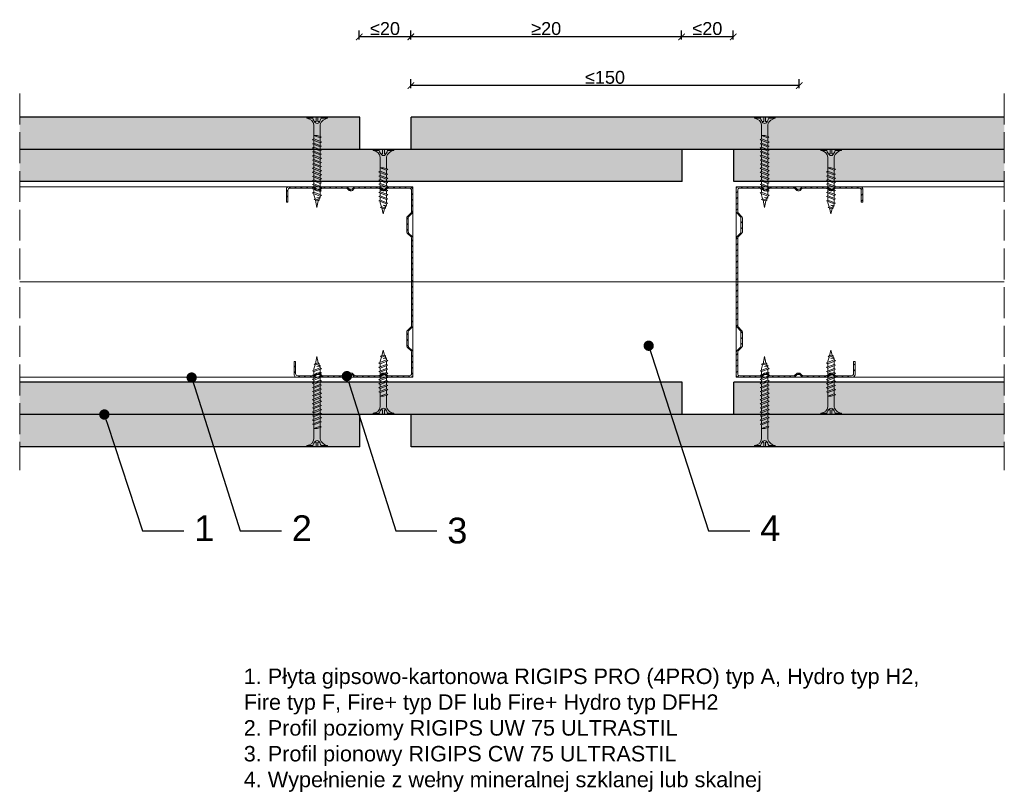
# Model space of a CAD drawing. Header units: millimetres. Extents: x 1770 to 3378, y 1587 to 1911.
# Tile 2 of 3: x 2388 to 2770, y 1587 to 1887. Entities that reach past the tile are written whole.
import ezdxf
from ezdxf import colors
from ezdxf.entities.mleader import LeaderData, LeaderLine
from ezdxf.math import Vec2, Vec3

# ---------------------------------------------------------------- set-up
doc = ezdxf.new("R2010")
doc.units = ezdxf.units.MM
doc.linetypes.add('ACAD_ISO02W100', pattern=[15, 12, -3])
for name, color, linetype, lineweight in [('_ISOVER WELNA', 7, 'BATTING', 9), ('_RIGIPS AKCESORIA', 7, 'Continuous', 18), ('_RIGIPS G-K', 7, 'Continuous', 25), ('_RIGIPS PROFIL', 7, 'Continuous', 18), ('OPISY', 7, 'Continuous', 9), ('PRZERYWANA', 7, 'ACAD_ISO02W100', 9), ('WYMIARY', 7, 'Continuous', 25)]:
    doc.layers.add(name, color=color, linetype=linetype, lineweight=lineweight)
doc.styles.get("Standard").update_dxf_attribs({"font": 'arial.ttf'})
doc.linetypes.add('BATTING', pattern='A,0.00254,-2.54,[134,ltypeshp.shx,S=2.54,R=0,X=-2.54,Y=0],-5.08,[134,ltypeshp.shx,S=2.54,R=180,X=2.54,Y=0],-2.54', length=10.16254)
doc.dimstyles.new('ISO-25', dxfattribs={"dimtxt": 5, "dimasz": 2.5, "dimexe": 2.5, "dimexo": 0.625, "dimtad": 1, "dimtxsty": 'Standard', "dimblk": 'ARCHTICK', "dimcen": 2.5, "dimadec": 0, "dimazin": 0, "dimtfac": 1, "dimtmove": 0, "dimatfit": 3, "dimfxl": 1, "dimfxlon": 1, "dimarcsym": 0})
pattern_1 = [(315, (618.2124, 25.9), (3.367596, 1.122532), [0, -3.175])]
pattern_2 = [(315, (618.2124, -0.9), (3.367596, 1.122532), [0, -3.175])]

# ---------------------------------------------------------------- blocks, each defined once
blk = doc.blocks.new('TN 35')
at = {"layer": '_RIGIPS AKCESORIA'}
for p, q in [((0, -0.84), (0, 7.16)), ((0, 7.16), (0.46, 7.16)), ((0.46, 4.78), (0, 4.78)), ((0.46, 7.16), (0.46, 4.78)), ((1.77, 3.5), (1.77, 4.2)), ((3.02, 4.46), (8.47, 4.46)), ((7.12, 4.46), (7.12, 3.18)), ((8.03, 2.01), (7.12, 4.46)), ((8.47, 4.46), (8.79, 5)), ((9.61, 1.51), (8.47, 4.46)), ((8.79, 5), (9.93, 2.01)), ((9, 4.46), (10.1, 4.46)), ((10.1, 4.46), (10.41, 5)), ((11.23, 1.51), (10.1, 4.46)), ((10.41, 5), (11.56, 2.01)), ((10.62, 4.46), (11.67, 4.46)), ((11.67, 4.46), (11.99, 5)), ((12.81, 1.51), (11.67, 4.46)), ((11.99, 5), (13.14, 2.01)), ((12.2, 4.46), (13.21, 4.46)), ((13.21, 4.46), (13.52, 5)), ((14.34, 1.51), (13.21, 4.46)), ((13.52, 5), (14.67, 2.01)), ((13.73, 4.46), (14.8, 4.46)), ((14.8, 4.46), (15.12, 5)), ((15.94, 1.51), (14.8, 4.46)), ((15.12, 5), (16.26, 2.01)), ((15.33, 4.46), (16.42, 4.46)), ((16.42, 4.46), (16.73, 5)), ((17.55, 1.51), (16.42, 4.46)), ((16.73, 5), (17.88, 2.01)), ((16.94, 4.46), (17.99, 4.46)), ((17.99, 4.46), (18.31, 5)), ((19.13, 1.51), (17.99, 4.46)), ((18.31, 5), (19.45, 2.01)), ((18.52, 4.46), (19.57, 4.46)), ((19.57, 4.46), (19.88, 5)), ((20.7, 1.51), (19.57, 4.46)), ((19.88, 5), (21.03, 2.01)), ((20.09, 4.46), (21.14, 4.46)), ((21.14, 4.46), (21.46, 5)), ((22.28, 1.51), (21.14, 4.46)), ((21.46, 5), (22.6, 2.01)), ((21.67, 4.46), (22.72, 4.46)), ((22.72, 4.46), (23.03, 5)), ((23.85, 1.51), (22.72, 4.46)), ((23.03, 5), (24.18, 2.01)), ((23.24, 4.46), (24.29, 4.46)), ((24.29, 4.46), (24.61, 5)), ((25.43, 1.51), (24.29, 4.46)), ((24.61, 5), (25.75, 2.01)), ((24.81, 4.46), (25.87, 4.46)), ((25.87, 4.46), (26.18, 5)), ((27, 1.51), (25.87, 4.46)), ((26.18, 5), (27.33, 2.01)), ((26.39, 4.46), (27.44, 4.46)), ((27.44, 4.46), (27.76, 5)), ((28.58, 1.51), (27.44, 4.46)), ((27.76, 5), (28.9, 2.01)), ((27.96, 4.46), (29.13, 4.46)), ((29.13, 4.46), (29.45, 5)), ((30.27, 1.51), (29.13, 4.46)), ((29.45, 5), (30.59, 2.01)), ((29.65, 4.46), (30.15, 4.46)), ((30.15, 4.46), (31.73, 3.98)), ((31.73, 3.98), (32.01, 4.37)), ((32.15, 2.36), (31.73, 3.98)), ((32.01, 4.37), (32.48, 2.71)), ((32.16, 3.85), (35, 3.24)), ((0, 3.5), (1.77, 3.5)), ((0, 2.83), (1.77, 2.83)), ((0.46, 1.64), (0, 1.64)), ((0.46, -0.84), (0.46, 1.64)), ((1.77, 2.83), (1.77, 2.18)), ((7.49, 2.01), (3.55, 2.01)), ((7.12, 3.18), (7.65, 1.53)), ((7.65, 1.53), (8.03, 2.01)), ((9.41, 2.01), (8.03, 2.01)), ((9.93, 2.01), (9.61, 1.51)), ((11.04, 2.01), (9.93, 2.01)), ((11.56, 2.01), (11.23, 1.51)), ((12.61, 2.01), (11.56, 2.01)), ((13.14, 2.01), (12.81, 1.51)), ((14.15, 2.01), (13.14, 2.01)), ((14.67, 2.01), (14.34, 1.51)), ((15.74, 2.01), (14.67, 2.01)), ((16.26, 2.01), (15.94, 1.51)), ((17.36, 2.01), (16.26, 2.01)), ((17.88, 2.01), (17.55, 1.51)), ((18.93, 2.01), (17.84, 2.01)), ((19.45, 2.01), (19.13, 1.51)), ((20.51, 2.01), (19.41, 2.01)), ((21.03, 2.01), (20.7, 1.51)), ((22.08, 2.01), (20.99, 2.01)), ((22.6, 2.01), (22.28, 1.51)), ((23.66, 2.01), (22.56, 2.01)), ((24.18, 2.01), (23.85, 1.51)), ((25.23, 2.01), (24.14, 2.01)), ((25.75, 2.01), (25.43, 1.51)), ((26.81, 2.01), (25.71, 2.01)), ((27.33, 2.01), (27, 1.51)), ((28.38, 2.01), (27.33, 2.01)), ((28.9, 2.01), (28.58, 1.51)), ((28.9, 2.01), (30.07, 2.01)), ((30.59, 2.01), (30.27, 1.51)), ((30.59, 2.01), (31.26, 2.12)), ((31.3, 1.83), (31.12, 3.28)), ((31.12, 3.28), (31.59, 2.4)), ((31.59, 2.4), (31.3, 1.83)), ((32.15, 2.36), (31.59, 2.4)), ((32.48, 2.71), (32.15, 2.36)), ((35, 3.24), (32.48, 2.71)), ((0, -0.84), (0.46, -0.84))]:
    blk.add_line(p, q, dxfattribs=at)
for centre, major_axis, ratio, start_param, end_param in [((3.09, 7.67), (0.17, 3.2), 0.826134, 1.773653, 3.180586), ((-0.04, 0.9), (0, 3.93), 0.848176, -0.720942, -0.151112), ((1.66, 3.18), (0, 0.895), 0.848176, -1.552777, -0.720942), ((3.37, -1.57), (0.28, 3.57), 0.832181, 0.035984, 1.430787), ((-2.73, 15.91), (0, 14.76), 0.848176, 3.399396, 3.475072), ((0.59, 4.62), (0, 2.81), 0.848176, 3.475072, 3.862535), ((1.66, 3.18), (0, 0.895), 0.848176, 3.862535, 4.730408)]:
    blk.add_ellipse(centre, major_axis=major_axis, ratio=ratio, start_param=start_param, end_param=end_param, dxfattribs=at)
blk = doc.blocks.new('TN 25')
at = {"layer": '_RIGIPS AKCESORIA'}
for p, q in [((0, -0.84), (0, 7.16)), ((0, 7.16), (0.46, 7.16)), ((0.46, 4.78), (0, 4.78)), ((0.46, 7.16), (0.46, 4.78)), ((1.77, 3.5), (1.77, 4.2)), ((3.02, 4.46), (8.47, 4.46)), ((7.12, 4.46), (7.12, 3.18)), ((8.03, 2.01), (7.12, 4.46)), ((8.47, 4.46), (8.79, 5)), ((9.61, 1.51), (8.47, 4.46)), ((8.79, 5), (9.93, 2.01)), ((9, 4.46), (10.1, 4.46)), ((10.1, 4.46), (10.41, 5)), ((11.23, 1.51), (10.1, 4.46)), ((10.41, 5), (11.56, 2.01)), ((10.62, 4.46), (11.67, 4.46)), ((11.67, 4.46), (11.99, 5)), ((12.81, 1.51), (11.67, 4.46)), ((11.99, 5), (13.14, 2.01)), ((12.2, 4.46), (13.21, 4.46)), ((13.21, 4.46), (13.52, 5)), ((14.34, 1.51), (13.21, 4.46)), ((13.52, 5), (14.67, 2.01)), ((13.73, 4.46), (14.8, 4.46)), ((14.8, 4.46), (15.12, 5)), ((15.94, 1.51), (14.8, 4.46)), ((15.12, 5), (16.26, 2.01)), ((15.33, 4.46), (16.42, 4.46)), ((16.42, 4.46), (16.73, 5)), ((17.55, 1.51), (16.42, 4.46)), ((16.73, 5), (17.88, 2.01)), ((16.94, 4.46), (17.99, 4.46)), ((17.99, 4.46), (18.31, 5)), ((19.13, 1.51), (17.99, 4.46)), ((18.31, 5), (19.45, 2.01)), ((18.52, 4.46), (19.68, 4.46)), ((19.68, 4.46), (20, 5)), ((20.82, 1.51), (19.68, 4.46)), ((20, 5), (21.14, 2.01)), ((20.21, 4.46), (20.7, 4.46)), ((20.7, 4.46), (22.28, 3.98)), ((22.28, 3.98), (22.56, 4.37)), ((22.7, 2.36), (22.28, 3.98)), ((22.56, 4.37), (23.03, 2.71)), ((22.71, 3.85), (25, 3.24)), ((0, 3.5), (1.77, 3.5)), ((0, 2.83), (1.77, 2.83)), ((0.46, 1.64), (0, 1.64)), ((0.46, -0.84), (0.46, 1.64)), ((1.77, 2.83), (1.77, 2.18)), ((7.49, 2.01), (3.55, 2.01)), ((7.12, 3.18), (7.65, 1.53)), ((7.65, 1.53), (8.03, 2.01)), ((9.41, 2.01), (8.03, 2.01)), ((9.93, 2.01), (9.61, 1.51)), ((11.04, 2.01), (9.93, 2.01)), ((11.56, 2.01), (11.23, 1.51)), ((12.61, 2.01), (11.56, 2.01)), ((13.14, 2.01), (12.81, 1.51)), ((14.15, 2.01), (13.14, 2.01)), ((14.67, 2.01), (14.34, 1.51)), ((15.74, 2.01), (14.67, 2.01)), ((16.26, 2.01), (15.94, 1.51)), ((17.36, 2.01), (16.26, 2.01)), ((17.88, 2.01), (17.55, 1.51)), ((18.93, 2.01), (17.88, 2.01)), ((19.45, 2.01), (19.13, 1.51)), ((19.45, 2.01), (20.62, 2.01)), ((21.14, 2.01), (20.82, 1.51)), ((21.14, 2.01), (21.81, 2.12)), ((21.85, 1.83), (21.67, 3.28)), ((21.67, 3.28), (22.14, 2.4)), ((22.14, 2.4), (21.85, 1.83)), ((22.7, 2.36), (22.14, 2.4)), ((23.03, 2.71), (22.7, 2.36)), ((25, 3.24), (23.03, 2.71)), ((0, -0.84), (0.46, -0.84))]:
    blk.add_line(p, q, dxfattribs=at)
for centre, major_axis, ratio, start_param, end_param in [((3.09, 7.67), (0.17, 3.2), 0.826134, 1.773653, 3.180586), ((-0.04, 0.9), (0, 3.93), 0.848176, -0.720942, -0.151112), ((1.66, 3.18), (0, 0.895), 0.848176, -1.552777, -0.720942), ((3.37, -1.57), (0.28, 3.57), 0.832181, 0.035984, 1.430787), ((-2.73, 15.91), (0, 14.76), 0.848176, 3.399396, 3.475072), ((0.59, 4.62), (0, 2.81), 0.848176, 3.475072, 3.862535), ((1.66, 3.18), (0, 0.895), 0.848176, 3.862535, 4.730408)]:
    blk.add_ellipse(centre, major_axis=major_axis, ratio=ratio, start_param=start_param, end_param=end_param, dxfattribs=at)
blk = doc.blocks.new('CW 75 ULTRASTIL')
h = blk.add_hatch()
h.set_pattern_fill('ANSI31', color=256, scale=0.5, style=0)
h.paths.add_polyline_path([(106.07, 103.31, -0.414214), (106.87, 104.11), (115.19, 104.11, -0.198912), (115.55, 103.96), (116.25, 103.25, 0.198912), (116.61, 103.11), (117.19, 103.11, 0.198912), (117.55, 103.25), (118.25, 103.96, -0.198912), (118.61, 104.11), (127.89, 104.11, -0.198912), (128.25, 103.96), (128.95, 103.25, 0.198912), (129.31, 103.11), (129.89, 103.11, 0.198912), (130.25, 103.25), (130.95, 103.96, -0.198912), (131.31, 104.11), (140.59, 104.11, -0.198912), (140.95, 103.96), (141.65, 103.25, 0.198912), (142.01, 103.11), (142.59, 103.11, 0.198912), (142.95, 103.25), (143.65, 103.96, -0.198912), (144.01, 104.11), (153.17, 104.11, -0.414214), (153.97, 103.31), (153.97, 98.66), (154.52, 98.66), (154.52, 103.86, 0.414214), (153.72, 104.66), (144.01, 104.66, 0.198912), (143.65, 104.51), (142.95, 103.8, -0.198912), (142.59, 103.66), (142.01, 103.66, -0.198912), (141.65, 103.8), (140.95, 104.51, 0.198912), (140.59, 104.66), (131.31, 104.66, 0.198912), (130.95, 104.51), (130.25, 103.8, -0.198912), (129.89, 103.66), (129.31, 103.66, -0.198912), (128.95, 103.8), (128.25, 104.51, 0.198912), (127.89, 104.66), (118.61, 104.66, 0.198912), (118.25, 104.51), (117.55, 103.8, -0.198912), (117.19, 103.66), (116.61, 103.66, -0.198912), (116.25, 103.8), (115.55, 104.51, 0.198912), (115.19, 104.66), (106.32, 104.66, 0.414214), (105.52, 103.86), (105.52, 94.86, 0.198912), (105.67, 94.51), (107.17, 93, -0.198912), (107.32, 92.65), (107.32, 87.06, -0.198912), (107.17, 86.71), (105.67, 85.2, 0.198912), (105.52, 84.85), (105.52, 50.66, 0.198912), (105.67, 50.31), (107.17, 48.8, -0.198912), (107.32, 48.45), (107.32, 42.86, -0.198912), (107.17, 42.51), (105.67, 41, 0.198912), (105.52, 40.65), (105.52, 31.66, 0.414214), (106.32, 30.86), (115.19, 30.86, 0.198912), (115.55, 31), (116.25, 31.71, -0.198912), (116.61, 31.86), (117.19, 31.86, -0.198912), (117.55, 31.71), (118.25, 31, 0.198912), (118.61, 30.86), (127.89, 30.86, 0.198912), (128.25, 31), (128.95, 31.71, -0.198912), (129.31, 31.86), (129.89, 31.86, -0.198912), (130.25, 31.71), (130.95, 31, 0.198912), (131.31, 30.86), (140.59, 30.86, 0.198912), (140.95, 31), (141.65, 31.71, -0.198912), (142.01, 31.86), (142.59, 31.86, -0.198912), (142.95, 31.71), (143.65, 31, 0.198912), (144.01, 30.86), (150.72, 30.86, 0.414214), (151.52, 31.66), (151.52, 36.86), (150.97, 36.86), (150.97, 32.21, -0.414214), (150.17, 31.41), (144.01, 31.41, -0.198912), (143.65, 31.55), (142.95, 32.26, 0.198912), (142.59, 32.41), (142.01, 32.41, 0.198912), (141.65, 32.26), (140.95, 31.55, -0.198912), (140.59, 31.41), (131.31, 31.41, -0.198912), (130.95, 31.55), (130.25, 32.26, 0.198912), (129.89, 32.41), (129.31, 32.41, 0.198912), (128.95, 32.26), (128.25, 31.55, -0.198912), (127.89, 31.41), (118.61, 31.41, -0.198912), (118.25, 31.55), (117.55, 32.26, 0.198912), (117.19, 32.41), (116.61, 32.41, 0.198912), (116.25, 32.26), (115.55, 31.55, -0.198912), (115.19, 31.41), (106.87, 31.41, -0.414214), (106.07, 32.21), (106.07, 40.65, -0.198912), (106.22, 41), (107.72, 42.51, 0.198912), (107.87, 42.86), (107.87, 48.45, 0.198912), (107.72, 48.8), (106.22, 50.31, -0.198912), (106.07, 50.66), (106.07, 84.85, -0.198912), (106.22, 85.2), (107.72, 86.71, 0.198912), (107.87, 87.06), (107.87, 92.65, 0.198912), (107.72, 93), (106.22, 94.51, -0.198912), (106.07, 94.86)])
at = {"layer": '_RIGIPS PROFIL'}
for p, q in [((105.52, 103.86), (105.52, 94.86)), ((106.07, 103.31), (106.07, 94.86)), ((115.19, 104.66), (106.32, 104.66)), ((115.19, 104.11), (106.87, 104.11)), ((115.55, 104.51), (116.25, 103.8)), ((115.55, 103.96), (116.25, 103.25)), ((117.19, 103.66), (116.61, 103.66)), ((117.19, 103.11), (116.61, 103.11)), ((118.25, 104.51), (117.55, 103.8)), ((118.25, 103.96), (117.55, 103.25)), ((127.89, 104.66), (118.61, 104.66)), ((127.89, 104.11), (118.61, 104.11)), ((128.25, 104.51), (128.95, 103.8)), ((128.25, 103.96), (128.95, 103.25)), ((129.89, 103.66), (129.31, 103.66)), ((129.89, 103.11), (129.31, 103.11)), ((130.95, 104.51), (130.25, 103.8)), ((130.95, 103.96), (130.25, 103.25)), ((131.31, 104.66), (140.59, 104.66)), ((131.31, 104.11), (140.59, 104.11)), ((140.95, 104.51), (141.65, 103.8)), ((140.95, 103.96), (141.65, 103.25)), ((142.59, 103.66), (142.01, 103.66)), ((142.59, 103.11), (142.01, 103.11)), ((143.65, 104.51), (142.95, 103.8)), ((143.65, 103.96), (142.95, 103.25)), ((153.72, 104.66), (144.01, 104.66)), ((153.17, 104.11), (144.01, 104.11)), ((153.97, 98.66), (153.97, 103.31)), ((154.52, 98.66), (154.52, 103.86)), ((153.97, 98.66), (154.52, 98.66)), ((107.17, 93), (105.67, 94.51)), ((107.72, 93), (106.22, 94.51)), ((107.32, 92.65), (107.32, 87.06)), ((107.87, 92.65), (107.87, 87.06)), ((105.52, 84.85), (105.52, 50.66)), ((107.17, 86.71), (105.67, 85.2)), ((106.07, 84.85), (106.07, 50.66)), ((107.72, 86.71), (106.22, 85.2)), ((107.17, 48.8), (105.67, 50.31)), ((107.72, 48.8), (106.22, 50.31)), ((107.32, 42.86), (107.32, 48.45)), ((107.87, 42.86), (107.87, 48.45)), ((107.17, 42.51), (105.67, 41)), ((107.72, 42.51), (106.22, 41)), ((105.52, 31.66), (105.52, 40.65)), ((106.07, 32.21), (106.07, 40.65)), ((150.97, 36.86), (150.97, 32.21)), ((150.97, 36.86), (151.52, 36.86)), ((151.52, 36.86), (151.52, 31.66)), ((115.19, 30.86), (106.32, 30.86)), ((115.19, 31.41), (106.87, 31.41)), ((115.55, 31.55), (116.25, 32.26)), ((115.55, 31), (116.25, 31.71)), ((117.19, 32.41), (116.61, 32.41)), ((117.19, 31.86), (116.61, 31.86)), ((118.25, 31.55), (117.55, 32.26)), ((118.25, 31), (117.55, 31.71)), ((127.89, 31.41), (118.61, 31.41)), ((127.89, 30.86), (118.61, 30.86)), ((128.25, 31.55), (128.95, 32.26)), ((128.25, 31), (128.95, 31.71)), ((129.89, 32.41), (129.31, 32.41)), ((129.89, 31.86), (129.31, 31.86)), ((130.95, 31.55), (130.25, 32.26)), ((130.95, 31), (130.25, 31.71)), ((131.31, 31.41), (140.59, 31.41)), ((131.31, 30.86), (140.59, 30.86)), ((140.95, 31.55), (141.65, 32.26)), ((140.95, 31), (141.65, 31.71)), ((142.59, 32.41), (142.01, 32.41)), ((142.59, 31.86), (142.01, 31.86)), ((143.65, 31.55), (142.95, 32.26)), ((143.65, 31), (142.95, 31.71)), ((150.17, 31.41), (144.01, 31.41)), ((150.72, 30.86), (144.01, 30.86))]:
    blk.add_line(p, q, dxfattribs=at)
for centre, radius, start, end in [((106.32, 103.86), 0.8, 90, 180), ((106.87, 103.31), 0.8, 90, 180), ((115.19, 104.16), 0.5, 45, 90), ((115.19, 103.61), 0.5, 45, 90), ((116.61, 104.16), 0.5, 225, 270), ((116.61, 103.61), 0.5, 225, 270), ((117.19, 104.16), 0.5, 270, 315), ((117.19, 103.61), 0.5, 270, 315), ((118.61, 104.16), 0.5, 90, 135), ((118.61, 103.61), 0.5, 90, 135), ((127.89, 104.16), 0.5, 45, 90), ((127.89, 103.61), 0.5, 45, 90), ((129.31, 104.16), 0.5, 225, 270), ((129.31, 103.61), 0.5, 225, 270), ((129.89, 104.16), 0.5, 270, 315), ((129.89, 103.61), 0.5, 270, 315), ((131.31, 104.16), 0.5, 90, 135), ((131.31, 103.61), 0.5, 90, 135), ((140.59, 104.16), 0.5, 45, 90), ((140.59, 103.61), 0.5, 45, 90), ((142.01, 104.16), 0.5, 225, 270), ((142.01, 103.61), 0.5, 225, 270), ((142.59, 104.16), 0.5, 270, 315), ((142.59, 103.61), 0.5, 270, 315), ((144.01, 104.16), 0.5, 90, 135), ((144.01, 103.61), 0.5, 90, 135), ((153.17, 103.31), 0.8, 0, 90), ((153.72, 103.86), 0.8, 0, 90), ((106.02, 94.86), 0.5, 180, 225), ((106.57, 94.86), 0.5, 180, 225), ((106.82, 92.65), 0.5, 0, 45), ((107.37, 92.65), 0.5, 0, 45), ((106.02, 84.85), 0.5, 135, 180), ((106.57, 84.85), 0.5, 135, 180), ((106.82, 87.06), 0.5, 315, 0), ((107.37, 87.06), 0.5, 315, 0), ((106.02, 50.66), 0.5, 180, 225), ((106.57, 50.66), 0.5, 180, 225), ((106.82, 48.45), 0.5, 0, 45), ((107.37, 48.45), 0.5, 0, 45), ((106.82, 42.86), 0.5, 315, 0), ((107.37, 42.86), 0.5, 315, 0), ((106.02, 40.65), 0.5, 135, 180), ((106.57, 40.65), 0.5, 135, 180), ((106.32, 31.66), 0.8, 180, 270), ((106.87, 32.21), 0.8, 180, 270), ((115.19, 31.91), 0.5, 270, 315), ((115.19, 31.36), 0.5, 270, 315), ((116.61, 31.91), 0.5, 90, 135), ((116.61, 31.36), 0.5, 90, 135), ((117.19, 31.91), 0.5, 45, 90), ((117.19, 31.36), 0.5, 45, 90), ((118.61, 31.91), 0.5, 225, 270), ((118.61, 31.36), 0.5, 225, 270), ((127.89, 31.91), 0.5, 270, 315), ((127.89, 31.36), 0.5, 270, 315), ((129.31, 31.91), 0.5, 90, 135), ((129.31, 31.36), 0.5, 90, 135), ((129.89, 31.91), 0.5, 45, 90), ((129.89, 31.36), 0.5, 45, 90), ((131.31, 31.91), 0.5, 225, 270), ((131.31, 31.36), 0.5, 225, 270), ((140.59, 31.91), 0.5, 270, 315), ((140.59, 31.36), 0.5, 270, 315), ((142.01, 31.91), 0.5, 90, 135), ((142.01, 31.36), 0.5, 90, 135), ((142.59, 31.91), 0.5, 45, 90), ((142.59, 31.36), 0.5, 45, 90), ((144.01, 31.91), 0.5, 225, 270), ((144.01, 31.36), 0.5, 225, 270), ((150.17, 32.21), 0.8, 270, 0), ((150.72, 31.66), 0.8, 270, 0)]:
    blk.add_arc(centre, radius, start, end, dxfattribs=at)
blk = doc.blocks.new('_ArchTick')
at = {"color": 0, "linetype": 'ByBlock', "const_width": 0.15}
blk.add_lwpolyline([(-0.5, -0.5), (0.5, 0.5)], dxfattribs=at)
blk = doc.blocks.new('*D21')
at = {"layer": 'Defpoints', "color": 0, "transparency": 16777216}
for p in [(2644.97, 1880.28), (2644.97, 1837.18), (2664.97, 1837.18)]:
    blk.add_point(p, dxfattribs=at)
at = {"layer": 'WYMIARY', "color": 0, "lineweight": -2, "transparency": 16777216}
for p, q in [((2644.97, 1879.28), (2644.97, 1882.78)), ((2664.97, 1879.28), (2664.97, 1882.78)), ((2664.97, 1880.28), (2644.97, 1880.28))]:
    blk.add_line(p, q, dxfattribs=at)
at = {"layer": 'WYMIARY', "color": 0, "lineweight": -2, "transparency": 16777216, "xscale": 2.5, "yscale": 2.5, "zscale": 2.5, "rotation": 180}
blk.add_blockref('_ArchTick', (2644.97, 1880.28), dxfattribs=at)
at = {"layer": 'WYMIARY', "color": 0, "lineweight": -2, "transparency": 16777216, "xscale": 2.5, "yscale": 2.5, "zscale": 2.5}
blk.add_blockref('_ArchTick', (2664.97, 1880.28), dxfattribs=at)
at = {"layer": 'WYMIARY', "color": 0, "transparency": 16777216, "insert": (2654.97, 1883.46), "char_height": 5, "attachment_point": 5}
blk.add_mtext('≤20', dxfattribs=at)
blk = doc.blocks.new('*D22')
at = {"layer": 'Defpoints', "color": 0, "transparency": 16777216}
for p in [(2520.05, 1880.28), (2520.05, 1837.18), (2540.05, 1837.18)]:
    blk.add_point(p, dxfattribs=at)
at = {"layer": 'WYMIARY', "color": 0, "lineweight": -2, "transparency": 16777216}
for p, q in [((2520.05, 1879.28), (2520.05, 1882.78)), ((2540.05, 1879.28), (2540.05, 1882.78)), ((2540.05, 1880.28), (2520.05, 1880.28))]:
    blk.add_line(p, q, dxfattribs=at)
at = {"layer": 'WYMIARY', "color": 0, "lineweight": -2, "transparency": 16777216, "xscale": 2.5, "yscale": 2.5, "zscale": 2.5, "rotation": 180}
blk.add_blockref('_ArchTick', (2520.05, 1880.28), dxfattribs=at)
at = {"layer": 'WYMIARY', "color": 0, "lineweight": -2, "transparency": 16777216, "xscale": 2.5, "yscale": 2.5, "zscale": 2.5}
blk.add_blockref('_ArchTick', (2540.05, 1880.28), dxfattribs=at)
at = {"layer": 'WYMIARY', "color": 0, "transparency": 16777216, "insert": (2530.05, 1883.46), "char_height": 5, "attachment_point": 5}
blk.add_mtext('≤20', dxfattribs=at)
blk = doc.blocks.new('*D23')
at = {"layer": 'Defpoints', "color": 0, "transparency": 16777216}
for p in [(2540.05, 1880.28), (2540.05, 1849.68), (2644.97, 1837.18)]:
    blk.add_point(p, dxfattribs=at)
at = {"layer": 'WYMIARY', "color": 0, "lineweight": -2, "transparency": 16777216}
for p, q in [((2540.05, 1879.28), (2540.05, 1882.78)), ((2644.97, 1879.28), (2644.97, 1882.78)), ((2644.97, 1880.28), (2540.05, 1880.28))]:
    blk.add_line(p, q, dxfattribs=at)
at = {"layer": 'WYMIARY', "color": 0, "lineweight": -2, "transparency": 16777216, "xscale": 2.5, "yscale": 2.5, "zscale": 2.5, "rotation": 180}
blk.add_blockref('_ArchTick', (2540.05, 1880.28), dxfattribs=at)
at = {"layer": 'WYMIARY', "color": 0, "lineweight": -2, "transparency": 16777216, "xscale": 2.5, "yscale": 2.5, "zscale": 2.5}
blk.add_blockref('_ArchTick', (2644.97, 1880.28), dxfattribs=at)
at = {"layer": 'WYMIARY', "color": 0, "transparency": 16777216, "insert": (2592.51, 1883.46), "char_height": 5, "attachment_point": 5}
blk.add_mtext('≥20', dxfattribs=at)
blk = doc.blocks.new('_Dot')
at = {"color": 0, "linetype": 'ByBlock', "lineweight": -2}
blk.add_line((-0.5, 0), (-1, 0), dxfattribs=at)
at = {"color": 0, "linetype": 'ByBlock', "const_width": 0.5}
blk.add_lwpolyline([(-0.25, 0, 1), (0.25, 0, 1)], format="xyb", close=True, dxfattribs=at)
blk = doc.blocks.new('*D24')
at = {"layer": 'Defpoints', "color": 0, "transparency": 16777216}
for p in [(2540.05, 1861.38), (2540.05, 1837.18), (2690.54, 1821.17)]:
    blk.add_point(p, dxfattribs=at)
at = {"layer": 'WYMIARY', "color": 0, "lineweight": -2, "transparency": 16777216}
for p, q in [((2540.05, 1860.38), (2540.05, 1863.88)), ((2690.54, 1860.38), (2690.54, 1863.88)), ((2690.54, 1861.38), (2540.05, 1861.38))]:
    blk.add_line(p, q, dxfattribs=at)
at = {"layer": 'WYMIARY', "color": 0, "lineweight": -2, "transparency": 16777216, "xscale": 2.5, "yscale": 2.5, "zscale": 2.5, "rotation": 180}
blk.add_blockref('_ArchTick', (2540.05, 1861.38), dxfattribs=at)
at = {"layer": 'WYMIARY', "color": 0, "lineweight": -2, "transparency": 16777216, "xscale": 2.5, "yscale": 2.5, "zscale": 2.5}
blk.add_blockref('_ArchTick', (2690.54, 1861.38), dxfattribs=at)
at = {"layer": 'WYMIARY', "color": 0, "transparency": 16777216, "insert": (2615.3, 1864.56), "char_height": 5, "attachment_point": 5}
blk.add_mtext('≤150', dxfattribs=at)

msp = doc.modelspace()

# ---------------------------------------------------------------- hatches: boundary and pattern name
at = {"layer": '_RIGIPS G-K'}
h = msp.add_hatch(dxfattribs=at)
h.set_pattern_fill('DOTS', color=256, scale=2, angle=-45, style=0)
h.set_pattern_definition(pattern_1)
h.paths.add_polyline_path([(2520.242, 1849.166), (2388.487, 1849.166), (2388.487, 1836.666), (2520.242, 1836.666)])
h.paths.add_polyline_path([(2770.016, 1849.166), (2540.242, 1849.166), (2540.242, 1836.666), (2770.016, 1836.666)])
h = msp.add_hatch(dxfattribs=at)
h.set_pattern_fill('DOTS', color=256, scale=2, angle=-45, style=0)
h.set_pattern_definition(pattern_1)
h.paths.add_polyline_path([(2645.162, 1836.666), (2388.487, 1836.666), (2388.487, 1824.166), (2645.162, 1824.166)])
h.paths.add_polyline_path([(2770.016, 1836.666), (2665.162, 1836.666), (2665.162, 1824.166), (2770.016, 1824.166)])
h = msp.add_hatch(dxfattribs=at)
h.set_pattern_fill('DOTS', color=256, scale=2, angle=-45, style=0)
h.set_pattern_definition(pattern_2)
h.paths.add_polyline_path([(2645.162, 1746.366), (2388.487, 1746.366), (2388.487, 1733.866), (2645.162, 1733.866)])
h.paths.add_polyline_path([(2770.016, 1746.366), (2665.162, 1746.366), (2665.162, 1733.866), (2770.016, 1733.866)])
h = msp.add_hatch(dxfattribs=at)
h.set_pattern_fill('DOTS', color=256, scale=2, angle=-45, style=0)
h.set_pattern_definition(pattern_2)
h.paths.add_polyline_path([(2520.242, 1733.866), (2388.487, 1733.866), (2388.487, 1721.366), (2520.242, 1721.366)])
h.paths.add_polyline_path([(2770.016, 1733.866), (2540.242, 1733.866), (2540.242, 1721.366), (2770.016, 1721.366)])

# ---------------------------------------------------------------- linework, layer by layer
at = {"layer": '_ISOVER WELNA', "ltscale": 3.6}
msp.add_line((2770.016, 1785.266), (2388.487, 1785.266), dxfattribs=at)
at = {"layer": '_RIGIPS G-K'}
for p, q in [((2520.242, 1849.166), (2388.487, 1849.166)), ((2520.242, 1836.666), (2520.242, 1849.166)), ((2770.016, 1849.166), (2540.242, 1849.166)), ((2540.242, 1836.666), (2540.242, 1849.166)), ((2770.016, 1836.666), (2388.487, 1836.666)), ((2645.162, 1824.166), (2645.162, 1836.666)), ((2665.162, 1824.166), (2665.162, 1836.666)), ((2645.162, 1824.166), (2388.487, 1824.166)), ((2770.016, 1824.166), (2665.162, 1824.166)), ((2645.162, 1746.366), (2388.487, 1746.366)), ((2645.162, 1733.866), (2645.162, 1746.366)), ((2770.016, 1746.366), (2665.162, 1746.366)), ((2665.162, 1733.866), (2665.162, 1746.366)), ((2770.016, 1733.866), (2388.487, 1733.866)), ((2520.242, 1721.366), (2520.242, 1733.866)), ((2540.242, 1721.366), (2540.242, 1733.866)), ((2520.242, 1721.366), (2388.487, 1721.366)), ((2770.016, 1721.366), (2540.242, 1721.366))]:
    msp.add_line(p, q, dxfattribs=at)
at = {"layer": '_RIGIPS PROFIL'}
for p, q in [((2388.487, 1822.166), (2540.86, 1822.166)), ((2540.86, 1748.366), (2540.86, 1822.166)), ((2666.162, 1822.166), (2770.016, 1822.166)), ((2666.162, 1748.366), (2666.162, 1822.166)), ((2388.487, 1748.366), (2540.86, 1748.366)), ((2666.162, 1748.366), (2770.016, 1748.366))]:
    msp.add_line(p, q, dxfattribs=at)
at = {"layer": 'PRZERYWANA'}
for p, q in [((2388.487, 1858.266), (2388.487, 1712.266)), ((2770.016, 1858.266), (2770.016, 1712.266))]:
    msp.add_line(p, q, dxfattribs=at)

# ---------------------------------------------------------------- block references
at = {"layer": '_RIGIPS AKCESORIA', "xscale": -1, "rotation": 90}
for name, p in [('TN 35', (2506.9, 1849.166)), ('TN 35', (2680.362, 1849.166)), ('TN 25', (2532.612, 1836.666)), ('TN 25', (2706.074, 1836.666))]:
    msp.add_blockref(name, p, dxfattribs=at)
at = {"layer": '_RIGIPS AKCESORIA', "rotation": 90}
for name, p in [('TN 25', (2532.612, 1733.866)), ('TN 25', (2706.074, 1733.866)), ('TN 35', (2506.9, 1721.366)), ('TN 35', (2680.362, 1721.366))]:
    msp.add_blockref(name, p, dxfattribs=at)
at = {"layer": '_RIGIPS PROFIL', "xscale": -1}
msp.add_blockref('CW 75 ULTRASTIL', (2646.38, 1717.509), dxfattribs=at)
at = {"layer": '_RIGIPS PROFIL'}
msp.add_blockref('CW 75 ULTRASTIL', (2560.642, 1717.509), dxfattribs=at)

# ---------------------------------------------------------------- texts
at = {"insert": (2475.307, 1635.381), "char_height": 6, "width": 261.78369, "attachment_point": 1}
msp.add_mtext('1. Płyta gipsowo-kartonowa RIGIPS PRO (4PRO) typ A, Hydro typ H2, Fire typ F, Fire+ typ DF lub Fire+ Hydro typ DFH2\\P2. Profil poziomy RIGIPS UW 75 ULTRASTIL\\P3. Profil pionowy RIGIPS CW 75 ULTRASTIL\\P4. Wypełnienie z wełny mineralnej szklanej lub skalnej', dxfattribs=at)

# ---------------------------------------------------------------- dimensions: what is measured, and where the dimension line sits
at = {"layer": 'WYMIARY'}
for base, p1, p2, text, picture, middle in [((2520.054, 1880.277), (2540.054, 1837.178), (2520.054, 1837.178), '≤20', '*D22', (2530.054, 1883.455)), ((2644.974, 1880.277), (2664.974, 1837.178), (2644.974, 1837.178), '≤20', '*D21', (2654.974, 1883.455)), ((2540.054, 1861.379), (2690.539, 1821.166), (2540.054, 1837.178), '≤150', '*D24', (2615.297, 1864.557))]:
    dim = msp.add_linear_dim(base=base, p1=p1, p2=p2, text=text, dimstyle='ISO-25', dxfattribs=at)
    dim.commit()
    dim.dimension.update_dxf_attribs({"geometry": picture, "text_midpoint": middle})
dim = msp.add_linear_dim(base=(2540.054, 1880.277), p1=(2644.974, 1837.178), p2=(2540.054, 1849.678), text='≥20', dimstyle='ISO-25', override={"dimtad": 3, "dimtmove": 2}, dxfattribs=at)
dim.commit()
dim.dimension.update_dxf_attribs({"geometry": '*D23', "text_midpoint": (2592.514, 1883.455)})

# ---------------------------------------------------------------- leaders
at = {"layer": 'OPISY'}
ml = msp.add_multileader_mtext('Standard', dxfattribs=at)
ml.set_content('4', color=256)
ml.set_leader_properties()
ml.set_arrow_properties(name='DOT')
ml.build(insert=Vec2(0, 0))
ctx = ml.context
ctx.base_point, ctx.char_height, ctx.landing_gap_size, ctx.plane_origin = Vec3(2671.443, 1688.784), 10, 4, Vec3(2478.855, 1545.125)
notes = []
notes.append((ctx, [(0, (1, 1, 0), (2655.443, 1688.784), (1, 0), 16, [(0, [(2632.211, 1760.539)], 0, [])])]))
ctx.mtext.insert, ctx.mtext.flow_direction = Vec3(2675.443, 1694.784), 5
ml = msp.add_multileader_mtext('Standard', dxfattribs=at)
ml.set_content('2', color=256)
ml.set_leader_properties()
ml.set_arrow_properties(name='DOT')
ml.build(insert=Vec2(0, 0))
ctx = ml.context
ctx.base_point, ctx.char_height, ctx.landing_gap_size, ctx.plane_origin = Vec3(2489.92, 1688.784), 10, 4, Vec3(2297.331, 1545.125)
notes.append((ctx, [(0, (1, 1, 0), (2473.92, 1688.784), (1, 0), 16, [(0, [(2455.112, 1748.193)], 0, [])])]))
ctx.mtext.insert, ctx.mtext.flow_direction = Vec3(2493.92, 1694.784), 5
ml = msp.add_multileader_mtext('Standard', dxfattribs=at)
ml.set_content('3', color=256)
ml.set_leader_properties()
ml.set_arrow_properties(name='DOT')
ml.build(insert=Vec2(0, 0))
ctx = ml.context
ctx.base_point, ctx.char_height, ctx.landing_gap_size, ctx.plane_origin = Vec3(2550.188, 1688.784), 10, 4, Vec3(2357.599, 1545.125)
notes.append((ctx, [(0, (1, 1, 0), (2534.188, 1688.784), (1, 0), 16, [(0, [(2515.267, 1748.743)], 0, [])])]))
ctx.mtext.insert, ctx.mtext.flow_direction = Vec3(2554.188, 1693.873), 5
ml = msp.add_multileader_mtext('Standard', dxfattribs=at)
ml.set_content('1', color=256)
ml.set_leader_properties()
ml.set_arrow_properties(name='DOT')
ml.build(insert=Vec2(0, 0))
ctx = ml.context
ctx.base_point, ctx.char_height, ctx.landing_gap_size, ctx.plane_origin = Vec3(2452.113, 1688.784), 10, 4, Vec3(2259.525, 1545.125)
notes.append((ctx, [(0, (1, 1, 0), (2436.113, 1688.784), (1, 0), 16, [(0, [(2421.294, 1733.866)], 0, [])])]))
ctx.mtext.insert, ctx.mtext.flow_direction = Vec3(2456.113, 1694.784), 5
for ctx, leaders in notes:
    for number, flags, end, landing, length, lines in leaders:
        leader = LeaderData()
        leader.index, (leader.has_last_leader_line, leader.has_dogleg_vector, leader.attachment_direction) = number, flags
        leader.last_leader_point, leader.dogleg_vector, leader.dogleg_length = Vec3(end), Vec3(landing), length
        for number, points, colour, breaks in lines:
            line = LeaderLine()
            line.index, line.vertices, line.color, line.breaks = number, Vec3.list(points), colors.encode_raw_color(colour), breaks
            leader.lines.append(line)
        ctx.leaders.append(leader)

doc.saveas('drawing.dxf')
